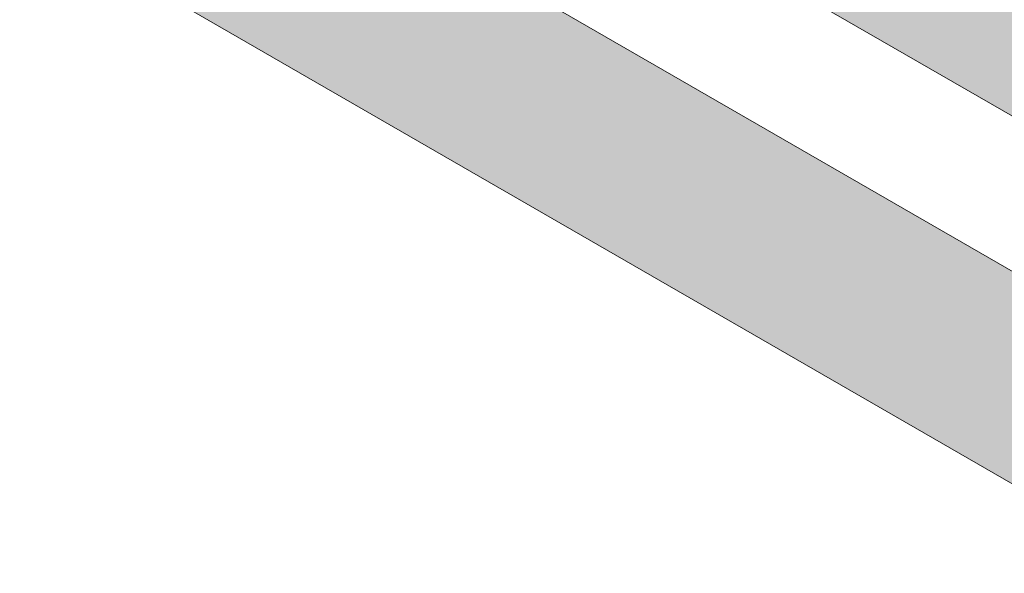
# Model space of a CAD drawing. Header units: millimetres. Extents: x -107151 to 48086, y -42122 to 26068.
# Tile 1 of 52: x -95266 to -56286, y -33242 to -11307. Entities that reach past the tile are written whole.
import ezdxf

# ---------------------------------------------------------------- set-up
doc = ezdxf.new("R2010")
doc.units = ezdxf.units.MM
doc.header["$MEASUREMENT"] = 0
doc.layers.add('07-VRD_Terrain_Batiments.ARCHI', color=7, linetype='Continuous')

# ---------------------------------------------------------------- blocks, each defined once
blk = doc.blocks.new('Dalle_5_1', base_point=(-67766, -8312))
at = {"layer": '07-VRD_Terrain_Batiments.ARCHI', "linetype": 'Continuous', "lineweight": 0, "true_color": 0x404040}
blk.add_hatch(color=250, dxfattribs=at).paths.add_polyline_path([(-67766, -8312), (-54032, -16241), (-50289, -9759), (-64023, -1830)])
at = {"layer": '07-VRD_Terrain_Batiments.ARCHI', "color": 7, "linetype": 'Continuous', "lineweight": 5, "flags": 128}
blk.add_lwpolyline([(-67766, -8312), (-54032, -16241), (-50289, -9759), (-64023, -1830)], close=True, dxfattribs=at)
blk = doc.blocks.new('Dalle_7_1', base_point=(-95266, -7011))
at = {"layer": '07-VRD_Terrain_Batiments.ARCHI', "linetype": 'Continuous', "lineweight": 0, "true_color": 0x404040}
blk.add_hatch(color=250, dxfattribs=at).paths.add_polyline_path([(-95266, -7011), (-49833, -33242), (-46185, -26923), (-91617, -692)])
at = {"layer": '07-VRD_Terrain_Batiments.ARCHI', "color": 7, "linetype": 'Continuous', "lineweight": 5, "flags": 128}
blk.add_lwpolyline([(-95266, -7011), (-49833, -33242), (-46185, -26923), (-91617, -692)], close=True, dxfattribs=at)

msp = doc.modelspace()

# ---------------------------------------------------------------- block references
at = {"layer": '07-VRD_Terrain_Batiments.ARCHI', "color": 7, "linetype": 'Continuous', "lineweight": 5}
for name, p in [('Dalle_7_1', (-95265.665, -7010.981)), ('Dalle_5_1', (-67765.812, -8311.823))]:
    msp.add_blockref(name, p, dxfattribs=at)

doc.saveas('drawing.dxf')
